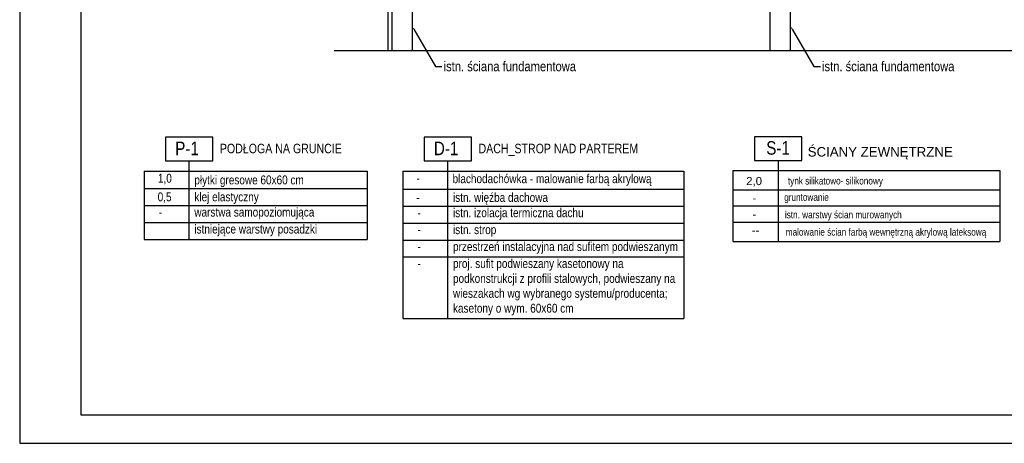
# Model space of a CAD drawing. Header units: millimetres. Extents: x -5941 to 19721, y -9230 to 6433.
# Tile 144 of 204: x 9998 to 11208, y -7584 to -7063. Entities that reach past the tile are written whole.
import ezdxf
from ezdxf import colors
from ezdxf.entities.mleader import LeaderData, LeaderLine
from ezdxf.math import Vec2, Vec3

# ---------------------------------------------------------------- set-up
doc = ezdxf.new("R2010")
doc.units = ezdxf.units.MM
for name, color, linetype in [('A_opis', 1, 'Continuous'), ('A_SC_MUROWANA_DZIAŁOWA', 42, 'Continuous'), ('A_schody', 3, 'Continuous')]:
    doc.layers.add(name, color=color, linetype=linetype)
doc.styles.add('ARIAL', font='arial.ttf', dxfattribs={"width": 0.8})
doc.styles.add('REGULAR_ARIAL_NARROW', font='ARIALN.TTF')

msp = doc.modelspace()

# ---------------------------------------------------------------- linework, layer by layer
for points in [[(9998.164, -7583.718), (12097.287, -7583.718), (12097.287, -6098.718), (9998.164, -6098.718)], [(10073.164, -7548.718), (12062.287, -7548.718), (12062.287, -6133.718), (10073.164, -6133.718)]]:
    msp.add_lwpolyline(points, close=True)
at = {"layer": 'A_opis', "color": 0, "ltscale": 0.5}
for p, q in [((10206.505, -7333.033), (10206.505, -7236.551)), ((10524.322, -7430.198), (10524.322, -7236.551)), ((10930.081, -7235.924), (10930.081, -7335.405)), ((10151.037, -7249.043), (10425.306, -7249.043)), ((10151.037, -7249.043), (10151.037, -7333.033)), ((10425.306, -7249.043), (10425.306, -7333.033)), ((10468.854, -7249.043), (10814.427, -7249.043)), ((10468.854, -7249.043), (10468.854, -7430.198)), ((10814.427, -7249.043), (10814.427, -7430.198)), ((10874.613, -7248.416), (11202.695, -7248.416)), ((10874.613, -7248.416), (11202.695, -7248.416)), ((10874.613, -7248.416), (11202.695, -7248.416)), ((10874.613, -7248.416), (10874.613, -7335.405)), ((11202.695, -7248.416), (11202.695, -7335.405)), ((10151.037, -7270.576), (10425.306, -7270.576)), ((10468.854, -7271.29), (10814.427, -7271.29)), ((10874.613, -7271.956), (11202.695, -7271.956)), ((10151.037, -7291.395), (10425.306, -7291.395)), ((10468.854, -7292.109), (10814.427, -7292.109)), ((10874.613, -7291.885), (11202.695, -7291.885)), ((10874.613, -7291.885), (11202.695, -7291.885)), ((10151.037, -7312.214), (10425.306, -7312.214)), ((10468.854, -7312.928), (10814.427, -7312.928)), ((10874.613, -7311.814), (11202.695, -7311.814)), ((10151.037, -7333.033), (10425.306, -7333.033)), ((10151.037, -7333.033), (10425.306, -7333.033)), ((10468.854, -7333.747), (10814.427, -7333.747)), ((10468.854, -7333.747), (10814.427, -7333.747)), ((10874.613, -7335.405), (11202.695, -7335.405)), ((10468.854, -7354.566), (10814.427, -7354.566)), ((10468.854, -7354.566), (10814.427, -7354.566)), ((10468.854, -7430.198), (10814.427, -7430.198)), ((10468.854, -7430.198), (10814.427, -7430.198))]:
    msp.add_line(p, q, dxfattribs=at)
for points in [[(10177.358, -7236.551), (10235.652, -7236.551), (10235.652, -7207.404), (10177.358, -7207.404)], [(10495.175, -7236.551), (10553.469, -7236.551), (10553.469, -7207.404), (10495.175, -7207.404)], [(10900.934, -7235.924), (10959.227, -7235.924), (10959.227, -7206.778), (10900.934, -7206.778)]]:
    msp.add_lwpolyline(points, close=True, dxfattribs=at)
at = {"layer": 'A_SC_MUROWANA_DZIAŁOWA'}
for p, q in [((10455.341, -6587.27), (10455.341, -7100.683)), ((10480.341, -6587.27), (10480.341, -7100.683)), ((10450.341, -6989.747), (10450.341, -7100.683))]:
    msp.add_line(p, q, dxfattribs=at)
for points in [[(10920.341, -7100.683), (10920.341, -6617.255)], [(10945.341, -7100.683), (10945.341, -6639.747)]]:
    msp.add_lwpolyline(points, dxfattribs=at)
at = {"layer": 'A_schody', "color": 8}
msp.add_lwpolyline([(10384.422, -7100.683), (11513.569, -7100.683)], dxfattribs=at)

# ---------------------------------------------------------------- texts
at = {"layer": 'A_opis', "ltscale": 0.5, "style": 'ARIAL'}
for s, height, p in [('ŚCIANY ZEWNĘTRZNE', 11.65868, (10966.43, -7231.14)), ('2,0', 9.9932, (10890.887, -7266.202)), ('-', 9.993, (10898.624, -7287.153)), ('-', 9.993, (10898.624, -7307.082)), ('--', 9.9932, (10897.739, -7326.6))]:
    msp.add_text(s, height=height, rotation=360, dxfattribs=at).set_placement(p)
at = {"layer": 'A_opis', "ltscale": 0.5, "style": 'ARIAL', "width": 0.8}
for s, p in [('gruntowanie', (10937.604, -7285.634)), ('istn. warstwy ścian murowanych', (10938.44, -7307.082)), ('malowanie ścian farbą wewnętrzną akrylową lateksową', (10939.504, -7328.403))]:
    msp.add_text(s, height=8.99384, dxfattribs=at).set_placement(p)
at = {"layer": 'A_opis', "ltscale": 0.5, "attachment_point": 1, "style": 'ARIAL'}
for s, insert, char_height, width in [('P-1', (10189.296, -7212.815), 16.6553, 238.19912), ('PODŁOGA NA GRUNCIE', (10244.149, -7215.409), 11.65868, 616.21042), ('D-1', (10507.113, -7212.815), 16.6553, 238.19912), ('DACH_STROP NAD PARTEREM', (10561.966, -7215.409), 11.65868, 616.21042), ('S-1', (10915.517, -7212.188), 16.6553, 238.19912), ('1,0', (10168.016, -7252.33), 10.9925, 434.09728), ('płytki gresowe 60x60 cm', (10212.763, -7254.345), 10.99247, 434.09728), ('-', (10485.833, -7252.33), 10.992, 434.09728), ('blachodachówka - malowanie farbą akrylową', (10530.085, -7252.843), 10.99247, 434.09728), ('0,5', (10167.697, -7275.164), 10.9925, 434.09728), ('klej elastyczny', (10212.763, -7275.164), 10.99247, 434.09728), ('-', (10485.514, -7275.878), 10.992, 434.09728), ('istn. więźba dachowa', (10530.58, -7275.878), 10.99247, 434.09728), ('warstwa samopoziomująca', (10212.763, -7293.968), 10.99247, 434.09728), ('istn. izolacja termiczna dachu', (10530.58, -7294.682), 10.99247, 434.09728), ('-', (10169.028, -7293.968), 10.992, 434.09728), ('-', (10486.845, -7294.682), 10.992, 434.09728), ('istniejące warstwy posadzki', (10212.763, -7314.787), 10.99247, 434.09728), ('istn. strop', (10530.58, -7315.501), 10.99247, 434.09728), ('-', (10486.845, -7315.501), 10.992, 434.09728), ('-', (10486.845, -7336.32), 10.992, 434.09728), ('przestrzeń instalacyjna nad sufitem podwieszanym', (10530.58, -7336.32), 10.99247, 434.09728), ('-', (10486.845, -7357.139), 10.992, 434.09728), ('proj. sufit podwieszany kasetonowy na podkonstrukcji z profili stalowych, podwieszany na wieszakach wg wybranego systemu/producenta; kasetony o wym. 60x60 cm', (10530.58, -7357.139), 10.992466, 283.84694)]:
    msp.add_mtext(s, dxfattribs=dict(at, insert=insert, char_height=char_height, width=width))
at = {"layer": 'A_opis', "ltscale": 0.5, "insert": (10942.12, -7256.493), "char_height": 8.99384, "attachment_point": 1, "style": 'ARIAL'}
msp.add_mtext('tynk silikatowo- silikonowy', dxfattribs=at)

# ---------------------------------------------------------------- leaders
at = {"layer": 'A_opis'}
ml = msp.add_multileader_mtext('Standard', dxfattribs=at)
ml.set_content('istn. ściana fundamentowa', color=256, style='REGULAR_ARIAL_NARROW')
ml.set_leader_properties()
ml.build(insert=Vec2(0, 0))
ctx = ml.context
ctx.base_point, ctx.char_height, ctx.plane_origin = Vec3(10517.009, -7120.336), 12, Vec3(10492.485, -6826.193)
notes = []
notes.append((ctx, [(0, (1, 1, 0), (10509.009, -7120.336), (1, 0), 8, [(0, [(10480.341, -7071.015)], 0, [])])]))
ctx.mtext.insert, ctx.mtext.flow_direction = Vec3(10519.009, -7114.238), 5
ml = msp.add_multileader_mtext('Standard', dxfattribs=at)
ml.set_content('istn. ściana fundamentowa', color=256, style='REGULAR_ARIAL_NARROW')
ml.set_leader_properties()
ml.build(insert=Vec2(0, 0))
ctx = ml.context
ctx.base_point, ctx.char_height, ctx.plane_origin = Vec3(10982.009, -7120.336), 12, Vec3(10957.485, -6826.193)
notes.append((ctx, [(0, (1, 1, 0), (10974.009, -7120.336), (1, 0), 8, [(0, [(10945.341, -7071.015)], 0, [])])]))
ctx.mtext.insert, ctx.mtext.flow_direction = Vec3(10984.009, -7114.238), 5
for ctx, leaders in notes:
    for number, flags, end, landing, length, lines in leaders:
        leader = LeaderData()
        leader.index, (leader.has_last_leader_line, leader.has_dogleg_vector, leader.attachment_direction) = number, flags
        leader.last_leader_point, leader.dogleg_vector, leader.dogleg_length = Vec3(end), Vec3(landing), length
        for number, points, colour, breaks in lines:
            line = LeaderLine()
            line.index, line.vertices, line.color, line.breaks = number, Vec3.list(points), colors.encode_raw_color(colour), breaks
            leader.lines.append(line)
        ctx.leaders.append(leader)

doc.saveas('drawing.dxf')
